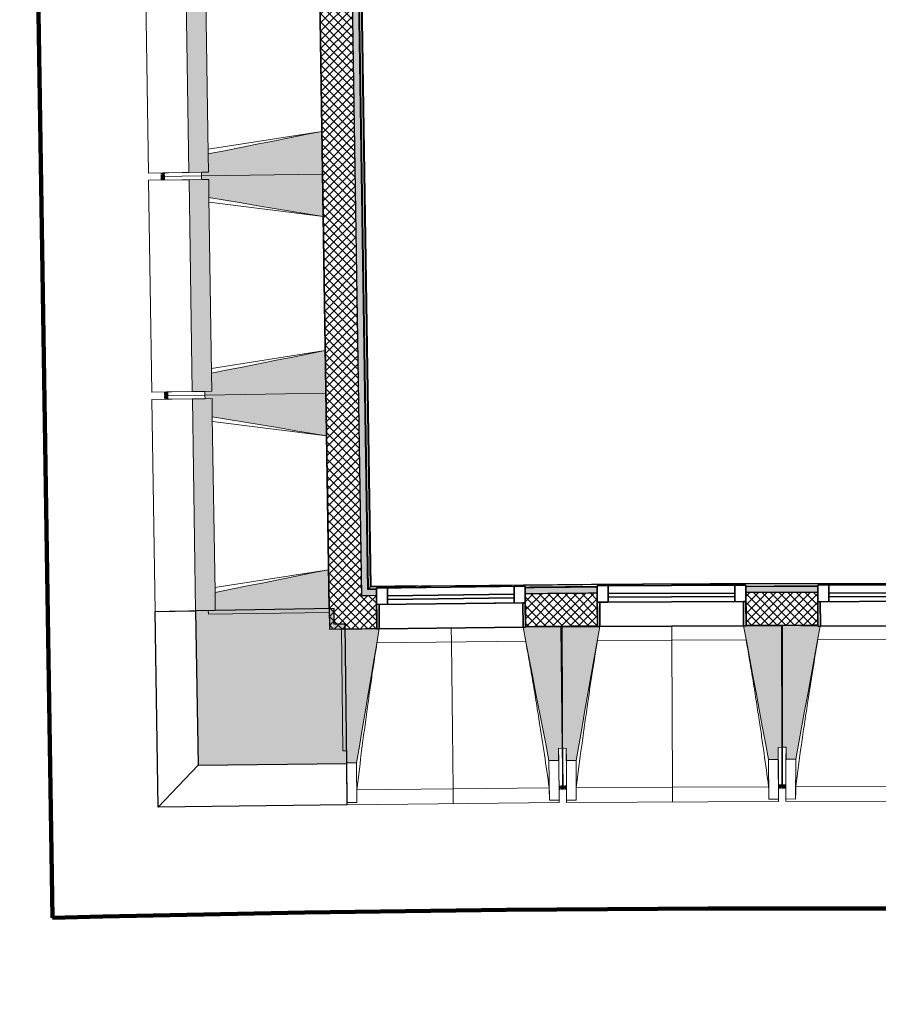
# Model space of a CAD drawing. Header units: centimetres. Extents: x -2631 to 8345, y -3715 to 485.
# Tile 1 of 82: x -2452 to -2099, y -2208 to -1804. Entities that reach past the tile are written whole.
import ezdxf

# ---------------------------------------------------------------- set-up
doc = ezdxf.new("R2010")
doc.units = ezdxf.units.CM
doc.linetypes.add('Tiret_2_', pattern=[0.25, 0.125, -0.125])
for name, color, linetype, lineweight in [('0-1', 7, 'Continuous', 5), ('HACHURE_C-3', 7, 'Continuous', 18), ('MENUISERIES', 7, 'Continuous', 18), ('MENUISERIES-1', 7, 'Continuous', 25), ('MUR', 7, 'Continuous', 25), ('MUR_C', 7, 'Continuous', 25), ('OSSATURE', 7, 'Continuous', 18), ('OSSATURE_C', 7, 'Continuous', 18), ('SERRU', 7, 'Continuous', 18), ('SERRU-traverse', 7, 'Continuous', 18), ('SOL', 7, 'Continuous', 25), ('Z', 7, 'Continuous', 18)]:
    doc.layers.add(name, color=color, linetype=linetype, lineweight=lineweight)
doc.layers.add('A-ANNO-NPLT', color=7, linetype='Continuous', lineweight=25, plot=False)
for name, color, linetype, lineweight, true_color in [('A-GLAZ-GLAS', 7, 'Continuous', 25, 0x5c63b1), ('ANNOTATIONS-3', 4, 'Tiret_2_', 100, 0x00ffff), ('ANNOTATIONS-6', 5, 'Continuous', 100, 0x0000ff), ('HACHURE-1', 7, 'Continuous', 25, 0x787878), ('HACHURE_C-2', 7, 'Continuous', 5, 0xdadada), ('MENUISERIES-2', 7, 'Continuous', 25, 0x5c63b1), ('MUR-1', 5, 'Continuous', 25, 0x0000ff), ('OSSATURE-1', 7, 'Continuous', 5, 0x787878), ('OSSATURE-2', 5, 'Continuous', 25, 0x0000ff)]:
    doc.layers.add(name, color=color, linetype=linetype, lineweight=lineweight, true_color=true_color)
pattern_1 = [(45, (0, 0), (-1.767767, 1.767767), []), (135, (0, 0), (-1.767767, -1.767767), [])]

# ---------------------------------------------------------------- blocks, each defined once
blk = doc.blocks.new('XXX_VIDE FENETRE - 590-389517-2021_015_1114_DCE_1_50_Sols Chape')
at = {"layer": 'A-ANNO-NPLT'}
for p, q in [((-30.51, 0), (-30.51, -10)), ((-29.51, 0), (-30.51, 0)), ((-29.51, -10), (-29.51, 0)), ((30.51, 0), (29.51, 0)), ((29.51, 0), (29.51, -10)), ((30.51, -10), (30.51, 0)), ((-30.51, -10), (-29.51, -10)), ((-26.01, -10), (-30.51, -10)), ((-30.51, -10), (-30.51, -16.75)), ((-26.01, -16.75), (-26.01, -10)), ((26.01, -10), (26.01, -16.75)), ((30.51, -10), (26.01, -10)), ((29.51, -10), (30.51, -10)), ((30.51, -16.75), (30.51, -10)), ((-30.51, -16.75), (-26.01, -16.75)), ((26.01, -16.75), (30.51, -16.75))]:
    blk.add_line(p, q, dxfattribs=at)
at = {"layer": 'A-GLAZ-GLAS'}
for p, q in [((26.01, -12), (-26.01, -12)), ((-26.01, -12), (-26.01, -13.5)), ((26.01, -13.5), (26.01, -12)), ((-26.01, -13.5), (26.01, -13.5))]:
    blk.add_line(p, q, dxfattribs=at)
at = {"layer": 'MENUISERIES-1'}
for p, q in [((-29.51, 0), (29.51, 0)), ((29.51, 0), (-29.51, 0)), ((-30.51, -10), (-30.51, -0.07)), ((-29.51, -0.07), (-29.51, -10)), ((29.51, -10), (29.51, -0.07)), ((30.51, -0.07), (30.51, -10)), ((30.51, -10), (-30.51, -10)), ((-30.51, -16.75), (-30.51, -10)), ((-30.51, -10), (30.51, -10)), ((-29.51, -10), (29.51, -10)), ((-26.01, -10), (-26.01, -16.75)), ((26.01, -10), (-26.01, -10)), ((26.01, -16.75), (26.01, -10)), ((30.51, -10), (30.51, -16.75)), ((30.51, -16.75), (-30.51, -16.75)), ((-26.01, -16.75), (26.01, -16.75))]:
    blk.add_line(p, q, dxfattribs=at)
at = {"layer": 'MENUISERIES-2'}
for p, q in [((-26.01, -13.5), (-26.01, -12)), ((-26.01, -12), (26.01, -12)), ((26.01, -12), (26.01, -13.5)), ((26.01, -13.5), (-26.01, -13.5))]:
    blk.add_line(p, q, dxfattribs=at)
blk = doc.blocks.new('XXX_VIDE FENETRE - 590-V12-2021_015_1114_DCE_1_50_Sols Chape')
at = {"layer": 'A-ANNO-NPLT'}
for p, q in [((-30.51, 0), (-30.51, -10)), ((-29.51, 0), (-30.51, 0)), ((-29.51, -10), (-29.51, 0)), ((30.51, 0), (29.51, 0)), ((29.51, 0), (29.51, -10)), ((30.51, -10), (30.51, 0)), ((-30.51, -10), (-29.51, -10)), ((-26.01, -10), (-30.51, -10)), ((-30.51, -10), (-30.51, -16.75)), ((-26.01, -16.75), (-26.01, -10)), ((26.01, -10), (26.01, -16.75)), ((30.51, -10), (26.01, -10)), ((29.51, -10), (30.51, -10)), ((30.51, -16.75), (30.51, -10)), ((-30.51, -16.75), (-26.01, -16.75)), ((26.01, -16.75), (30.51, -16.75))]:
    blk.add_line(p, q, dxfattribs=at)
at = {"layer": 'A-GLAZ-GLAS'}
for p, q in [((26.01, -12), (-26.01, -12)), ((-26.01, -12), (-26.01, -13.5)), ((26.01, -13.5), (26.01, -12)), ((-26.01, -13.5), (26.01, -13.5))]:
    blk.add_line(p, q, dxfattribs=at)
at = {"layer": 'MENUISERIES-1'}
for p, q in [((-30.51, 0), (29.55, 0)), ((-30.51, -10), (-30.51, 0)), ((-29.51, 0), (-29.51, -10)), ((29.51, 0), (-29.51, 0)), ((29.51, -0.21), (29.51, 0)), ((29.51, -10), (29.51, -0.27)), ((30.51, -0.28), (30.51, -10)), ((30.51, -10), (-30.51, -10)), ((-30.51, -16.75), (-30.51, -10)), ((-30.51, -10), (30.51, -10)), ((-29.51, -10), (29.51, -10)), ((-26.01, -10), (-26.01, -16.75)), ((26.01, -10), (-26.01, -10)), ((26.01, -16.75), (26.01, -10)), ((30.51, -10), (30.51, -16.75)), ((30.51, -16.75), (-30.51, -16.75)), ((-26.01, -16.75), (26.01, -16.75))]:
    blk.add_line(p, q, dxfattribs=at)
at = {"layer": 'MENUISERIES-2'}
for p, q in [((-26.01, -13.5), (-26.01, -12)), ((-26.01, -12), (26.01, -12)), ((26.01, -12), (26.01, -13.5)), ((26.01, -13.5), (-26.01, -13.5))]:
    blk.add_line(p, q, dxfattribs=at)
blk = doc.blocks.new('Garde-corps - Garde-corps-505471-2021_015_1114_DCE_1_50_Sols Chape')
at = {"layer": 'SERRU-traverse'}
for p, q in [((-2308.9, -2037.77), (-2318.27, -1427.14)), ((-2318.27, -1427.14), (-2308.9, -2037.77)), ((-2308.6, -2037.46), (-2317.96, -1427.43)), ((-2308.6, -2037.46), (-2317.96, -1427.43)), ((-2307.9, -2036.74), (-2317.24, -1428.14)), ((-2307.73, -2036.56), (-2317.06, -1428.31)), ((-2307.57, -2036.39), (-2316.89, -1428.47)), ((-2288.19, -2036.14), (-2307.57, -2036.4)), ((-2249.69, -2036.18), (-2307.57, -2036.39)), ((-2219.48, -2036.79), (-2220.61, -2036.8)), ((-2220.61, -2036.8), (-2219.48, -2036.79)), ((-2124.24, -2036.13), (-2142.14, -2036.15)), ((-2130.53, -2036.43), (-2131.75, -2036.43)), ((-2131.75, -2036.43), (-2130.53, -2036.43)), ((-2305.38, -2037.42), (-2308.6, -2037.46)), ((-2305.38, -2037.45), (-2308.6, -2037.46))]:
    blk.add_line(p, q, dxfattribs=at)
at = {"layer": 'SERRU-traverse', "flags": 128}
for points in [[(-2308.9, -2037.77), (-2308.56, -2037.41), (-2308.21, -2037.06)], [(-2307.9, -2036.74), (-2308.25, -2037.1), (-2308.6, -2037.46)], [(-2307.57, -2036.39), (-2307.57, -2036.4), (-2307.58, -2036.4), (-2307.59, -2036.42), (-2307.61, -2036.44), (-2307.63, -2036.46), (-2307.65, -2036.48), (-2307.67, -2036.5), (-2307.69, -2036.52), (-2307.71, -2036.54), (-2307.73, -2036.56)], [(-2308.6, -2037.46), (-2308.61, -2037.47), (-2308.64, -2037.5), (-2308.68, -2037.54), (-2308.73, -2037.6), (-2308.79, -2037.65), (-2308.84, -2037.71), (-2308.9, -2037.77)]]:
    blk.add_lwpolyline(points, dxfattribs=at)
at = {"layer": 'SERRU-traverse'}
for radius, start, end in [(13044.68, 87.310169, 90.815427), (13044.86, 89.835073, 90.814662), (13043.97, 90.406296, 90.536372)]:
    blk.add_arc((-2122.26, -15080.1), radius, start, end, dxfattribs=at)
blk = doc.blocks.new('B02_ARC_rvt-1-2021_015_1114_DCE_1_50_Sols Chape')
at = {"layer": 'HACHURE_C-2'}
blk.add_hatch(color=256, dxfattribs=at).paths.add_polyline_path([(-2311.36, -2040.3), (-2308.86, -2040.27), (-2318.27, -1427.14), (-2320.77, -1427.17), (-2311.4, -2037.77)])
h = blk.add_hatch(color=256, dxfattribs=at)
h.paths.add_polyline_path([(-1054.05, -2082.75), (-1053.84, -2080.26), (-1068.34, -2079.08), (-1068.54, -2081.57), (-1061.09, -2082.18)])
h.paths.add_polyline_path([(-1129.37, -2076.78), (-1129.17, -2074.29), (-1158.24, -2072.1), (-1158.42, -2074.6), (-1129.65, -2076.76)])
h.paths.add_polyline_path([(-1219.28, -2070.23), (-1219.1, -2067.74), (-1248.7, -2065.71), (-1248.86, -2068.21), (-1219.54, -2070.21)])
h.paths.add_polyline_path([(-1309.76, -2064.27), (-1309.59, -2061.77), (-1339.13, -2059.96), (-1339.28, -2062.46), (-1309.99, -2064.25)])
h.paths.add_polyline_path([(-1400.2, -2058.94), (-1400.05, -2056.44), (-1429.5, -2054.84), (-1429.63, -2057.34), (-1400.4, -2058.92)])
h.paths.add_polyline_path([(-1490.57, -2054.24), (-1490.44, -2051.74), (-1500.91, -2051.27), (-1501.11, -2053.73), (-1490.75, -2054.23)])
h.paths.add_polyline_path([(-1508.11, -2053.4), (-1507.9, -2050.91), (-1519.95, -2050.34), (-1520.06, -2052.84), (-1508.31, -2053.39)])
h.paths.add_polyline_path([(-1581.03, -2050.17), (-1580.92, -2047.67), (-1610.44, -2046.48), (-1610.53, -2048.97), (-1581.18, -2050.16)])
h.paths.add_polyline_path([(-1671.51, -2046.72), (-1671.41, -2044.22), (-1700.94, -2043.24), (-1701.02, -2045.74), (-1671.64, -2046.72)])
h.paths.add_polyline_path([(-1762.01, -2043.91), (-1761.94, -2041.41), (-1791.47, -2040.63), (-1791.53, -2043.12), (-1762.12, -2043.9)])
h.paths.add_polyline_path([(-1852.53, -2041.72), (-1852.53, -2039.22), (-1882.01, -2038.64), (-1882, -2041.14), (-1852.61, -2041.72)])
h.paths.add_polyline_path([(-2308.86, -2040.27), (-2305.35, -2040.22), (-2305.39, -2037.72), (-2308.9, -2037.77)])
h.paths.add_polyline_path([(-1943.06, -2040.16), (-1943.06, -2037.66), (-1972.48, -2037.29), (-1972.47, -2039.79), (-1943.12, -2040.16)])
h.paths.add_polyline_path([(-2244.33, -2039.5), (-2214.74, -2039.26), (-2214.76, -2036.76), (-2244.36, -2037)])
h.paths.add_polyline_path([(-2033.52, -2039.23), (-2033.55, -2036.73), (-2063.21, -2036.56), (-2063.19, -2039.06), (-2033.55, -2039.23)])
h.paths.add_polyline_path([(-2153.72, -2038.97), (-2124.22, -2038.93), (-2124.24, -2036.43), (-2153.73, -2036.47)])
at = {"layer": 'HACHURE_C-3'}
h = blk.add_hatch(dxfattribs=at)
h.set_pattern_fill('FP_1', color=256, style=0, pattern_type=2)
h.set_pattern_definition(pattern_1)
h.paths.add_polyline_path([(-2324.65, -2054), (-2311.15, -2053.8), (-2320.8, -1424.67), (-2334.3, -1424.86), (-2324.73, -2049.13)])
h = blk.add_hatch(dxfattribs=at)
h.set_pattern_fill('FP_1', color=256, style=0, pattern_type=2)
h.set_pattern_definition(pattern_1)
h.paths.add_polyline_path([(-1055.15, -2096.21), (-1054.05, -2082.75), (-1068.54, -2081.57), (-1069.6, -2095.03), (-1061.29, -2095.7)])
h.paths.add_polyline_path([(-1130.43, -2090.24), (-1129.37, -2076.78), (-1158.42, -2074.6), (-1159.38, -2088.06), (-1130.44, -2090.24)])
h.paths.add_polyline_path([(-1220.25, -2083.69), (-1219.28, -2070.23), (-1248.86, -2068.21), (-1249.74, -2081.68), (-1220.26, -2083.69)])
h.paths.add_polyline_path([(-1310.63, -2077.74), (-1309.76, -2064.27), (-1339.28, -2062.46), (-1340.06, -2075.93), (-1310.63, -2077.74)])
h.paths.add_polyline_path([(-1400.97, -2072.41), (-1400.2, -2058.94), (-1429.63, -2057.34), (-1430.31, -2070.82), (-1400.98, -2072.41)])
h.paths.add_polyline_path([(-1491.26, -2067.72), (-1490.57, -2054.24), (-1520.06, -2052.84), (-1520.66, -2066.33), (-1491.26, -2067.72)])
h.paths.add_polyline_path([(-1581.62, -2063.65), (-1581.03, -2050.17), (-1610.53, -2048.97), (-1611.03, -2062.46), (-1581.62, -2063.65)])
h.paths.add_polyline_path([(-1672.01, -2060.21), (-1671.51, -2046.72), (-1701.02, -2045.74), (-1701.42, -2059.23), (-1672.01, -2060.21)])
h.paths.add_polyline_path([(-1762.41, -2057.4), (-1762.01, -2043.91), (-1791.53, -2043.12), (-1791.84, -2056.62), (-1762.42, -2057.4)])
h.paths.add_polyline_path([(-1852.84, -2055.22), (-1852.53, -2041.72), (-1882.05, -2041.14), (-1882.27, -2054.64), (-1852.84, -2055.22)])
h.paths.add_polyline_path([(-2311.15, -2053.8), (-2305.19, -2053.71), (-2305.39, -2040.22), (-2311.36, -2040.3), (-2311.23, -2049.13)])
h.paths.add_polyline_path([(-1943.28, -2053.66), (-1943.12, -2040.16), (-1972.5, -2039.79), (-1972.62, -2053.29), (-1943.28, -2053.66)])
h.paths.add_polyline_path([(-2244.18, -2053), (-2214.68, -2052.76), (-2214.76, -2039.26), (-2244.33, -2039.5), (-2244.22, -2049.13)])
h.paths.add_polyline_path([(-2033.64, -2052.73), (-2033.55, -2039.23), (-2063.2, -2039.06), (-2063.14, -2052.56), (-2033.64, -2052.73)])
h.paths.add_polyline_path([(-2153.66, -2052.47), (-2124.16, -2052.43), (-2124.24, -2038.93), (-2153.72, -2038.97), (-2153.67, -2049.13)])
at = {"layer": 'MUR'}
for p, q in [((-2244.18, -2053), (-2244.36, -2037)), ((-2214.75, -2036.76), (-2214.68, -2052.76)), ((-2153.66, -2052.47), (-2153.73, -2036.47)), ((-2124.24, -2036.43), (-2124.16, -2052.43)), ((-2305.38, -2037.72), (-2305.19, -2053.71))]:
    blk.add_line(p, q, dxfattribs=at)
at = {"layer": 'MUR_C'}
for p, q in [((-2334.26, -1427.36), (-2324.65, -2054)), ((-2311.36, -2040.3), (-2320.77, -1427.17)), ((-2308.9, -2037.77), (-2318.27, -1427.14)), ((-2244.36, -2037), (-2244.18, -2053)), ((-2214.68, -2052.76), (-2214.75, -2036.76)), ((-2153.73, -2036.47), (-2153.66, -2052.47)), ((-2124.16, -2052.43), (-2124.24, -2036.43)), ((-2305.38, -2037.72), (-2308.9, -2037.77)), ((-2305.35, -2040.22), (-2308.86, -2040.27)), ((-2305.19, -2053.71), (-2305.38, -2037.72)), ((-2308.65, -2053.76), (-2305.19, -2053.71))]:
    blk.add_line(p, q, dxfattribs=at)
at = {"layer": 'MUR_C', "flags": 128}
for points in [[(-2308.86, -2040.27), (-2310.11, -2040.28), (-2311.36, -2040.3)], [(-2324.65, -2054), (-2317.9, -2053.9), (-2311.15, -2053.8)], [(-2311.15, -2053.8), (-2309.9, -2053.78), (-2308.65, -2053.76)]]:
    blk.add_lwpolyline(points, dxfattribs=at)
at = {"layer": 'MUR_C'}
for radius, start, end in [(13043.67, 90.406299, 90.536369), (13043.67, 90.008684, 90.138261), (13041.17, 90.406325, 90.536344), (13041.17, 90.008635, 90.138236), (13027.67, 90.406468, 90.536211), (13027.67, 90.008366, 90.138102)]:
    blk.add_arc((-2122.26, -15080.1), radius, start, end, dxfattribs=at)
at = {"layer": 'SOL'}
for p, q in [((-2324.78, -2045.61), (-2334.4, -1418.69)), ((-2334.4, -1418.69), (-2324.78, -2045.61)), ((-2308.9, -2037.77), (-2318.27, -1427.14)), ((-2318.27, -1427.14), (-2308.9, -2037.77)), ((-2308.9, -2037.77), (-2318.27, -1427.14)), ((-2318.27, -1427.14), (-2308.9, -2037.77))]:
    blk.add_line(p, q, dxfattribs=at)
at = {"layer": 'MENUISERIES'}
for name, p, rotation in [('XXX_VIDE FENETRE - 590-389517-2021_015_1114_DCE_1_50_Sols Chape', (-2274.68, -2053.5), 180.6653118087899), ('XXX_VIDE FENETRE - 590-389517-2021_015_1114_DCE_1_50_Sols Chape', (-2184.17, -2052.78), 180.2680427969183), ('XXX_VIDE FENETRE - 590-V12-2021_015_1114_DCE_1_50_Sols Chape', (-2093.65, -2052.59), 180.2680427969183)]:
    blk.add_blockref(name, p, dxfattribs=dict(at, rotation=rotation))
at = {"layer": 'SERRU'}
blk.add_blockref('Garde-corps - Garde-corps-505471-2021_015_1114_DCE_1_50_Sols Chape', (0, 0), dxfattribs=at)
blk = doc.blocks.new('20_MUR PREFA_01 - MODULE_01 B-3165811-2021_015_1114_DCE_1_50_Sols Chape')
at = {"layer": 'Z'}
for p, q in [((0, 72.21), (0, 66.14)), ((0, 66.14), (0, 5.85)), ((0, 0.07), (0, 5.85))]:
    blk.add_line(p, q, dxfattribs=at)
blk = doc.blocks.new('Murs 5 - Murs 1-3191041-2021_015_1114_DCE_1_50_Sols Chape')
at = {"layer": 'HACHURE-1'}
blk.add_hatch(color=256, dxfattribs=at).paths.add_polyline_path([(-2378.59, -2109.86), (-2317.54, -2109.15), (-2318.21, -2051.9), (-2322.65, -2051.9), (-2322.75, -2045.58), (-2379.56, -2046.46), (-2378.64, -2106.58)])
at = {"layer": 'MUR'}
for p, q in [((-2396.2, -2046.71), (-2379.56, -2046.46)), ((-2394.97, -2127.04), (-2396.2, -2046.71)), ((-2378.59, -2109.86), (-2394.97, -2127.04)), ((-2317.34, -2126.13), (-2317.54, -2109.15)), ((-2317.34, -2126.13), (-2394.97, -2127.04))]:
    blk.add_line(p, q, dxfattribs=at)
at = {"layer": 'MUR_C'}
for p, q in [((-2322.75, -2045.58), (-2379.56, -2046.46)), ((-2379.56, -2046.46), (-2378.59, -2109.86)), ((-2322.65, -2051.95), (-2322.75, -2045.58)), ((-2318.21, -2051.9), (-2322.65, -2051.95)), ((-2317.54, -2109.15), (-2318.21, -2051.9)), ((-2378.59, -2109.86), (-2317.54, -2109.15))]:
    blk.add_line(p, q, dxfattribs=at)
blk = doc.blocks.new('B02_DC_STR_rvt-1-2021_015_1114_DCE_1_50_Sols Chape')
at = {"layer": 'OSSATURE-1'}
for points in [[(-2382.32, -1866.48), (-2374.26, -1866.35), (-2375.59, -1779.36), (-2383.66, -1779.49), (-2383.34, -1800.16)], [(-2377.11, -1867.9), (-2327.52, -1867.14), (-2327.79, -1849.64), (-2374.37, -1858.91), (-2374.26, -1866.35), (-2377.13, -1866.4)], [(-2327.25, -1884.63), (-2327.52, -1867.14), (-2377.11, -1867.9), (-2377.09, -1869.4), (-2374.21, -1869.4), (-2374.1, -1876.79), (-2327.52, -1884.59)], [(-2380.94, -1956.47), (-2372.88, -1956.34), (-2374.21, -1869.35), (-2382.27, -1869.48), (-2380.99, -1953.37)], [(-2375.73, -1957.89), (-2326.14, -1957.13), (-2326.41, -1939.63), (-2372.99, -1948.9), (-2372.88, -1956.34), (-2375.75, -1956.39)], [(-2379.56, -2046.46), (-2371.49, -2046.33), (-2372.83, -1959.34), (-2380.89, -1959.47), (-2379.81, -2029.98)], [(-2325.87, -1974.62), (-2326.14, -1957.13), (-2375.73, -1957.89), (-2375.71, -1959.39), (-2372.83, -1959.39), (-2372.71, -1966.78), (-2326.14, -1974.58)], [(-2374.35, -2047.88), (-2324.76, -2047.11), (-2325.03, -2029.62), (-2371.61, -2038.89), (-2371.49, -2046.33), (-2374.37, -2046.38), (-2374.36, -2047.11)], [(-2234.55, -2107.98), (-2230.55, -2107.93), (-2230.55, -2102.93), (-2229.11, -2102.91), (-2229.69, -2052.91), (-2244.18, -2053.07), (-2244.18, -2053.14), (-2245.17, -2053.15), (-2234.82, -2106.58)], [(-2227.41, -2107.92), (-2223.41, -2107.91), (-2213.68, -2052.92), (-2214.68, -2052.92), (-2214.72, -2052.85), (-2229.17, -2052.92), (-2228.93, -2102.93), (-2227.43, -2102.93), (-2227.41, -2107.91)], [(-2144.41, -2107.54), (-2140.41, -2107.52), (-2140.41, -2102.52), (-2138.93, -2102.51), (-2139.17, -2052.5), (-2153.66, -2052.57), (-2153.66, -2052.64), (-2154.66, -2052.64), (-2144.59, -2106.58)], [(-2133.27, -2107.44), (-2123.2, -2052.73), (-2124.16, -2052.73), (-2124.21, -2052.45), (-2138.65, -2052.42), (-2138.76, -2102.43), (-2137.26, -2102.43), (-2137.26, -2107.43)], [(-2317.54, -2108.94), (-2313.54, -2108.9), (-2304.19, -2053.84), (-2305.19, -2053.84), (-2305.19, -2053.78), (-2319.68, -2053.95), (-2319.1, -2103.96), (-2317.6, -2103.96), (-2317.54, -2108.9)]]:
    blk.add_hatch(color=256, dxfattribs=at).paths.add_polyline_path(points)
at = {"layer": 'ANNOTATIONS-3'}
for p, q in [((-2393.03, -1866.64), (-2392.99, -1869.64)), ((-2391.65, -1956.63), (-2391.61, -1959.63)), ((-2227.36, -2119.05), (-2230.42, -2119.08)), ((-2137.3, -2118.64), (-2140.36, -2118.64))]:
    blk.add_line(p, q, dxfattribs=at)
at = {"layer": 'MUR'}
for p, q in [((-2229.37, -2079.99), (-2229.04, -2079.98)), ((-2139.04, -2080.03), (-2138.71, -2080.03))]:
    blk.add_line(p, q, dxfattribs=at)
at = {"layer": 'OSSATURE'}
for p, q in [((-2400.3, -1779.74), (-2398.96, -1866.73)), ((-2374.4, -1856.98), (-2327.79, -1849.64)), ((-2382.32, -1866.48), (-2398.96, -1866.73)), ((-2377.13, -1866.4), (-2393.03, -1866.64)), ((-2393.01, -1868.14), (-2393.03, -1866.64)), ((-2398.92, -1869.73), (-2382.27, -1869.48)), ((-2398.92, -1869.73), (-2397.58, -1956.72)), ((-2377.11, -1867.9), (-2393.01, -1868.14)), ((-2393.01, -1868.14), (-2377.11, -1867.9)), ((-2392.99, -1869.64), (-2393.01, -1868.14)), ((-2392.99, -1869.64), (-2377.09, -1869.4)), ((-2327.25, -1884.63), (-2374.07, -1878.72)), ((-2373.02, -1946.97), (-2326.41, -1939.63)), ((-2380.94, -1956.47), (-2397.58, -1956.72)), ((-2375.75, -1956.39), (-2391.65, -1956.63)), ((-2397.54, -1959.72), (-2380.89, -1959.47)), ((-2397.54, -1959.72), (-2396.2, -2046.71)), ((-2391.63, -1958.13), (-2391.65, -1956.63)), ((-2375.73, -1957.89), (-2391.63, -1958.13)), ((-2391.63, -1958.13), (-2375.73, -1957.89)), ((-2391.61, -1959.63), (-2391.63, -1958.13)), ((-2391.61, -1959.63), (-2375.71, -1959.39)), ((-2325.87, -1974.62), (-2372.69, -1968.71)), ((-2371.64, -2036.96), (-2325.03, -2029.62)), ((-2379.56, -2046.46), (-2396.2, -2046.71)), ((-2374.37, -2046.38), (-2390.27, -2046.62)), ((-2304.19, -2053.84), (-2245.17, -2053.15)), ((-2213.68, -2052.92), (-2154.66, -2052.64)), ((-2244.09, -2058.92), (-2305.14, -2059.63)), ((-2153.62, -2058.42), (-2214.66, -2058.7)), ((-2063.14, -2058.44), (-2124.19, -2058.3)), ((-2317.48, -2114.43), (-2317.6, -2103.94)), ((-2230.61, -2102.93), (-2230.49, -2113.42)), ((-2229.11, -2102.91), (-2228.92, -2118.99)), ((-2228.86, -2119.01), (-2228.93, -2102.93)), ((-2227.38, -2113.41), (-2227.43, -2102.92)), ((-2140.43, -2102.52), (-2140.39, -2113)), ((-2138.93, -2102.51), (-2138.86, -2118.59)), ((-2138.8, -2118.51), (-2138.76, -2102.43)), ((-2137.29, -2112.92), (-2137.26, -2102.43)), ((-2317.35, -2125.23), (-2317.54, -2108.94)), ((-2313.35, -2125.18), (-2313.54, -2108.9)), ((-2234.55, -2107.98), (-2234.36, -2124.27)), ((-2230.55, -2107.93), (-2230.36, -2124.22)), ((-2227.33, -2124.21), (-2227.41, -2107.92)), ((-2223.33, -2124.19), (-2223.41, -2107.91)), ((-2144.41, -2107.54), (-2144.34, -2123.83)), ((-2140.41, -2107.52), (-2140.34, -2123.81)), ((-2137.31, -2123.72), (-2137.27, -2107.43)), ((-2133.31, -2123.73), (-2133.27, -2107.44)), ((-2230.49, -2113.42), (-2230.42, -2119.01)), ((-2227.36, -2119), (-2227.38, -2113.41)), ((-2140.39, -2113), (-2140.36, -2118.6)), ((-2137.3, -2118.51), (-2137.29, -2112.92)), ((-2317.41, -2120.02), (-2317.48, -2114.43)), ((-2317.41, -2120.23), (-2317.41, -2120.08)), ((-2313.39, -2120.03), (-2234.44, -2119.11)), ((-2230.42, -2119.08), (-2230.42, -2119.22)), ((-2230.42, -2119.22), (-2228.92, -2119.2)), ((-2228.92, -2119.06), (-2228.92, -2119.2)), ((-2228.86, -2119.22), (-2228.86, -2119.06)), ((-2228.86, -2119.22), (-2227.36, -2119.21)), ((-2227.36, -2119.21), (-2227.36, -2119.05)), ((-2223.33, -2119.04), (-2144.38, -2118.67)), ((-2140.36, -2118.64), (-2140.36, -2118.81)), ((-2140.36, -2118.81), (-2138.86, -2118.8)), ((-2138.86, -2118.64), (-2138.86, -2118.8)), ((-2138.8, -2118.72), (-2138.8, -2118.64)), ((-2138.8, -2118.72), (-2137.3, -2118.72)), ((-2137.3, -2118.72), (-2137.3, -2118.64)), ((-2133.27, -2118.57), (-2054.32, -2118.75)), ((-2313.35, -2125.18), (-2317.35, -2125.23)), ((-2317.34, -2126.13), (-2317.35, -2125.2)), ((-2317.34, -2126.13), (-2230.35, -2125.12)), ((-2313.35, -2125.16), (-2313.35, -2125.18)), ((-2230.36, -2124.22), (-2234.36, -2124.27)), ((-2234.36, -2124.27), (-2234.36, -2124.24)), ((-2230.36, -2124.19), (-2230.35, -2125.12)), ((-2223.33, -2124.19), (-2227.33, -2124.21)), ((-2227.33, -2125.12), (-2227.33, -2124.19)), ((-2227.33, -2125.12), (-2140.33, -2124.71)), ((-2223.33, -2124.17), (-2223.33, -2124.19)), ((-2144.34, -2123.83), (-2144.34, -2123.8)), ((-2140.34, -2123.81), (-2144.34, -2123.83)), ((-2140.34, -2123.78), (-2140.33, -2124.71)), ((-2137.31, -2124.63), (-2137.31, -2123.7)), ((-2133.31, -2123.73), (-2137.31, -2123.72)), ((-2137.31, -2124.63), (-2050.31, -2124.82)), ((-2133.31, -2123.71), (-2133.31, -2123.73))]:
    blk.add_line(p, q, dxfattribs=at)
at = {"layer": 'OSSATURE', "flags": 128}
for points in [[(-2313.39, -2120.03), (-2313.38, -2121.05), (-2313.37, -2122.08), (-2313.37, -2123.1), (-2313.36, -2124.13), (-2313.35, -2125.16)], [(-2234.36, -2124.24), (-2234.38, -2123.21), (-2234.39, -2122.19), (-2234.41, -2121.16), (-2234.43, -2120.13), (-2234.44, -2119.11)], [(-2223.33, -2119.04), (-2223.33, -2120.06), (-2223.33, -2121.09), (-2223.33, -2122.12), (-2223.33, -2123.14), (-2223.33, -2124.17)], [(-2144.34, -2123.8), (-2144.35, -2122.77), (-2144.36, -2121.75), (-2144.37, -2120.72), (-2144.37, -2119.69), (-2144.38, -2118.67)], [(-2133.27, -2118.57), (-2133.28, -2119.6), (-2133.29, -2120.63), (-2133.29, -2121.65), (-2133.3, -2122.68), (-2133.31, -2123.71)]]:
    blk.add_lwpolyline(points, dxfattribs=at)
at = {"layer": 'OSSATURE'}
for points, knots in [([(-2305.13, -2059.63), (-2305.79, -2063.8), (-2306.78, -2070.25), (-2308.06, -2078.99), (-2309.1, -2086.39), (-2310.19, -2094.37), (-2311.67, -2105.77), (-2312.72, -2114.32), (-2313.39, -2120.03)], [0.0183454, 0.0183454, 0.0183454, 0.0183454, 0.2222222, 0.3333333, 0.4444444, 0.5833333, 0.7222222, 1, 1, 1, 1]), ([(-2234.44, -2119.11), (-2235.09, -2114.56), (-2236.08, -2107.74), (-2237.45, -2098.65), (-2238.6, -2091.26), (-2239.88, -2083.32), (-2241.3, -2074.81), (-2242.71, -2066.67), (-2243.66, -2061.38), (-2244.11, -2058.92)], [0, 0, 0, 0, 0.2222222, 0.3333333, 0.4444444, 0.5833333, 0.7222222, 0.8611111, 0.9816328, 0.9816328, 0.9816328, 0.9816328]), ([(-2214.65, -2058.7), (-2215.34, -2062.87), (-2216.38, -2069.31), (-2217.72, -2078.04), (-2218.82, -2085.44), (-2219.95, -2093.4), (-2221.52, -2104.79), (-2222.62, -2113.34), (-2223.33, -2119.04)], [0.0183454, 0.0183454, 0.0183454, 0.0183454, 0.2222222, 0.3333333, 0.4444444, 0.5833333, 0.7222222, 1, 1, 1, 1]), ([(-2144.38, -2118.67), (-2144.99, -2114.11), (-2145.94, -2107.28), (-2147.25, -2098.19), (-2148.35, -2090.79), (-2149.57, -2082.84), (-2150.93, -2074.32), (-2152.28, -2066.17), (-2153.2, -2060.88), (-2153.63, -2058.42)], [0, 0, 0, 0, 0.2222222, 0.3333333, 0.4444444, 0.5833333, 0.7222222, 0.8611111, 0.9816328, 0.9816328, 0.9816328, 0.9816328]), ([(-2124.18, -2058.3), (-2124.9, -2062.46), (-2125.98, -2068.9), (-2127.37, -2077.62), (-2128.52, -2085), (-2129.72, -2092.97), (-2131.36, -2104.34), (-2132.52, -2112.88), (-2133.27, -2118.57)], [0.0183454, 0.0183454, 0.0183454, 0.0183454, 0.2222222, 0.3333333, 0.4444444, 0.5833333, 0.7222222, 1, 1, 1, 1])]:
    blk.add_open_spline(points, degree=3, knots=knots, dxfattribs=at)
at = {"layer": 'OSSATURE_C'}
for p, q in [((-2383.66, -1779.49), (-2382.32, -1866.48)), ((-2374.37, -1858.86), (-2375.47, -1786.86)), ((-2327.52, -1867.14), (-2327.79, -1849.64)), ((-2374.37, -1858.91), (-2374.26, -1866.35)), ((-2374.26, -1866.35), (-2374.37, -1858.91)), ((-2382.32, -1866.48), (-2374.26, -1866.35)), ((-2374.26, -1866.35), (-2377.13, -1866.4)), ((-2377.13, -1866.4), (-2377.11, -1867.9)), ((-2377.11, -1867.9), (-2327.52, -1867.14)), ((-2327.52, -1867.14), (-2377.11, -1867.9)), ((-2327.25, -1884.63), (-2327.52, -1867.14)), ((-2374.21, -1869.35), (-2382.27, -1869.48)), ((-2382.27, -1869.48), (-2380.94, -1956.47)), ((-2377.11, -1867.9), (-2377.09, -1869.4)), ((-2377.09, -1869.4), (-2374.21, -1869.35)), ((-2374.21, -1869.35), (-2374.1, -1876.79)), ((-2374.1, -1876.77), (-2374.21, -1869.35)), ((-2372.99, -1948.85), (-2374.09, -1876.85)), ((-2326.14, -1957.13), (-2326.41, -1939.63)), ((-2372.99, -1948.9), (-2372.88, -1956.34)), ((-2372.88, -1956.34), (-2372.99, -1948.9)), ((-2380.94, -1956.47), (-2372.88, -1956.34)), ((-2372.88, -1956.34), (-2375.75, -1956.39)), ((-2375.75, -1956.39), (-2375.73, -1957.89)), ((-2372.83, -1959.34), (-2380.89, -1959.47)), ((-2380.89, -1959.47), (-2379.56, -2046.46)), ((-2375.73, -1957.89), (-2326.14, -1957.13)), ((-2326.14, -1957.13), (-2375.73, -1957.89)), ((-2375.73, -1957.89), (-2375.71, -1959.39)), ((-2375.71, -1959.39), (-2372.83, -1959.34)), ((-2372.83, -1959.34), (-2372.71, -1966.78)), ((-2372.71, -1966.78), (-2372.83, -1959.34)), ((-2325.87, -1974.62), (-2326.14, -1957.13)), ((-2371.61, -2038.84), (-2372.71, -1966.84)), ((-2324.76, -2047.11), (-2325.03, -2029.62)), ((-2371.61, -2038.89), (-2371.49, -2046.33)), ((-2371.49, -2046.33), (-2371.61, -2038.89)), ((-2379.56, -2046.46), (-2371.49, -2046.33)), ((-2371.49, -2046.33), (-2374.37, -2046.38)), ((-2374.37, -2046.38), (-2374.35, -2047.88)), ((-2374.35, -2047.88), (-2324.76, -2047.11)), ((-2229.69, -2052.91), (-2244.18, -2053.07)), ((-2229.11, -2102.91), (-2229.69, -2052.91)), ((-2214.68, -2052.85), (-2229.17, -2052.92)), ((-2229.17, -2052.92), (-2228.93, -2102.93)), ((-2139.17, -2052.5), (-2153.67, -2052.57)), ((-2138.93, -2102.51), (-2139.17, -2052.5)), ((-2138.65, -2052.42), (-2138.76, -2102.43)), ((-2124.16, -2052.45), (-2138.65, -2052.42)), ((-2123.16, -2052.51), (-2123.15, -2052.45)), ((-2305.19, -2053.78), (-2319.68, -2053.95)), ((-2319.68, -2053.95), (-2319.1, -2103.96)), ((-2319.1, -2103.96), (-2317.6, -2103.94)), ((-2317.6, -2103.94), (-2317.54, -2108.94)), ((-2230.61, -2102.93), (-2229.11, -2102.91)), ((-2230.55, -2107.93), (-2230.61, -2102.93)), ((-2228.93, -2102.93), (-2227.43, -2102.92)), ((-2227.43, -2102.92), (-2227.41, -2107.92)), ((-2140.43, -2102.52), (-2138.93, -2102.51)), ((-2140.41, -2107.52), (-2140.43, -2102.52)), ((-2138.76, -2102.43), (-2137.26, -2102.43)), ((-2137.26, -2102.43), (-2137.27, -2107.43)), ((-2317.54, -2108.94), (-2313.54, -2108.9)), ((-2234.55, -2107.98), (-2230.55, -2107.93)), ((-2227.41, -2107.92), (-2223.41, -2107.91)), ((-2144.41, -2107.54), (-2140.41, -2107.52)), ((-2137.27, -2107.43), (-2133.27, -2107.44))]:
    blk.add_line(p, q, dxfattribs=at)
at = {"layer": 'OSSATURE_C', "flags": 128}
for points in [[(-2327.79, -1849.64), (-2334.44, -1850.96), (-2341.1, -1852.29), (-2347.75, -1853.61), (-2354.41, -1854.94), (-2361.06, -1856.26), (-2367.71, -1857.59), (-2374.37, -1858.91)], [(-2374.1, -1876.79), (-2367.4, -1877.91), (-2360.71, -1879.03), (-2354.02, -1880.15), (-2347.33, -1881.27), (-2340.63, -1882.39), (-2333.94, -1883.51), (-2327.25, -1884.63)], [(-2326.41, -1939.63), (-2333.06, -1940.95), (-2339.72, -1942.28), (-2346.37, -1943.6), (-2353.03, -1944.93), (-2359.68, -1946.25), (-2366.33, -1947.58), (-2372.99, -1948.9)], [(-2372.71, -1966.78), (-2366.02, -1967.9), (-2359.33, -1969.02), (-2352.64, -1970.14), (-2345.95, -1971.26), (-2339.25, -1972.38), (-2332.56, -1973.5), (-2325.87, -1974.62)], [(-2325.03, -2029.62), (-2331.68, -2030.94), (-2338.34, -2032.27), (-2344.99, -2033.59), (-2351.64, -2034.92), (-2358.3, -2036.24), (-2364.95, -2037.57), (-2371.61, -2038.89)], [(-2245.19, -2053.09), (-2243.86, -2059.95), (-2242.53, -2066.81), (-2241.2, -2073.67), (-2239.87, -2080.53), (-2238.54, -2087.39), (-2237.21, -2094.25), (-2235.88, -2101.12), (-2234.55, -2107.98)], [(-2223.41, -2107.91), (-2222.19, -2101.02), (-2220.97, -2094.14), (-2219.76, -2087.26), (-2218.54, -2080.38), (-2217.32, -2073.5), (-2216.1, -2066.61), (-2214.89, -2059.73), (-2213.67, -2052.85)], [(-2154.67, -2052.57), (-2153.39, -2059.44), (-2152.1, -2066.31), (-2150.82, -2073.18), (-2149.54, -2080.05), (-2148.26, -2086.93), (-2146.98, -2093.8), (-2145.69, -2100.67), (-2144.41, -2107.54)], [(-2133.27, -2107.44), (-2132.01, -2100.57), (-2130.74, -2093.69), (-2129.48, -2086.82), (-2128.21, -2079.95), (-2126.95, -2073.07), (-2125.68, -2066.2), (-2124.41, -2059.33), (-2123.2, -2052.73)], [(-2313.54, -2108.9), (-2312.37, -2102), (-2311.2, -2095.11), (-2310.03, -2088.22), (-2308.86, -2081.33), (-2307.69, -2074.44), (-2306.52, -2067.55), (-2305.35, -2060.66), (-2304.18, -2053.77)]]:
    blk.add_lwpolyline(points, dxfattribs=at)
at = {"layer": 'SOL'}
for p, q in [((-2392.99, -1869.64), (-2393.03, -1866.64)), ((-2393.03, -1866.64), (-2393.01, -1868.14)), ((-2393.01, -1868.14), (-2392.99, -1869.64)), ((-2391.61, -1959.63), (-2391.65, -1956.63)), ((-2391.65, -1956.63), (-2391.63, -1958.13)), ((-2391.63, -1958.13), (-2391.61, -1959.63)), ((-2244.18, -2053.07), (-2229.69, -2052.91)), ((-2229.69, -2052.91), (-2228.92, -2118.99)), ((-2229.17, -2052.92), (-2214.68, -2052.85)), ((-2228.86, -2119.01), (-2229.17, -2052.92)), ((-2153.67, -2052.57), (-2139.17, -2052.5)), ((-2139.17, -2052.5), (-2138.86, -2118.59)), ((-2138.8, -2118.51), (-2138.65, -2052.44)), ((-2131.2, -2052.44), (-2124.16, -2052.45)), ((-2318.18, -2053.93), (-2305.19, -2053.78)), ((-2317.41, -2120.08), (-2317.41, -2120.02)), ((-2228.92, -2118.99), (-2230.42, -2119.01)), ((-2230.42, -2119.01), (-2230.42, -2119.08)), ((-2230.42, -2119.08), (-2227.36, -2119.05)), ((-2230.42, -2119.08), (-2228.92, -2119.06)), ((-2228.86, -2119.06), (-2228.92, -2119.06)), ((-2227.36, -2119), (-2228.86, -2119.01)), ((-2228.86, -2119.06), (-2227.36, -2119.05)), ((-2138.86, -2118.59), (-2140.36, -2118.6)), ((-2140.36, -2118.64), (-2137.3, -2118.64)), ((-2140.36, -2118.64), (-2138.86, -2118.64)), ((-2138.8, -2118.64), (-2138.86, -2118.64)), ((-2137.3, -2118.51), (-2138.8, -2118.51)), ((-2138.8, -2118.64), (-2137.3, -2118.64)), ((-2137.3, -2118.64), (-2137.3, -2118.51))]:
    blk.add_line(p, q, dxfattribs=at)
at = {"layer": 'MUR-1'}
blk.add_blockref('Murs 5 - Murs 1-3191041-2021_015_1114_DCE_1_50_Sols Chape', (0, 0), dxfattribs=at)
at = {"layer": 'OSSATURE-2'}
for p, rotation in [((-2274.68, -2053.43), 180.6653118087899), ((-2184.17, -2052.71), 180.2680427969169)]:
    blk.add_blockref('20_MUR PREFA_01 - MODULE_01 B-3165811-2021_015_1114_DCE_1_50_Sols Chape', p, dxfattribs=dict(at, rotation=rotation))

msp = doc.modelspace()

# ---------------------------------------------------------------- linework, layer by layer
at = {"layer": 'ANNOTATIONS-6'}
msp.add_line((-2438.348, -2172.47), (-2451.772, -1297.352), dxfattribs=at)
msp.add_arc((-2123.186, -15115.818), 12947.184, 85.5298237, 91.3948403, dxfattribs=at)

# ---------------------------------------------------------------- block references
at = {"layer": '0-1'}
for name in ['B02_DC_STR_rvt-1-2021_015_1114_DCE_1_50_Sols Chape', 'B02_ARC_rvt-1-2021_015_1114_DCE_1_50_Sols Chape']:
    msp.add_blockref(name, (0, 0), dxfattribs=at)

doc.saveas('drawing.dxf')
